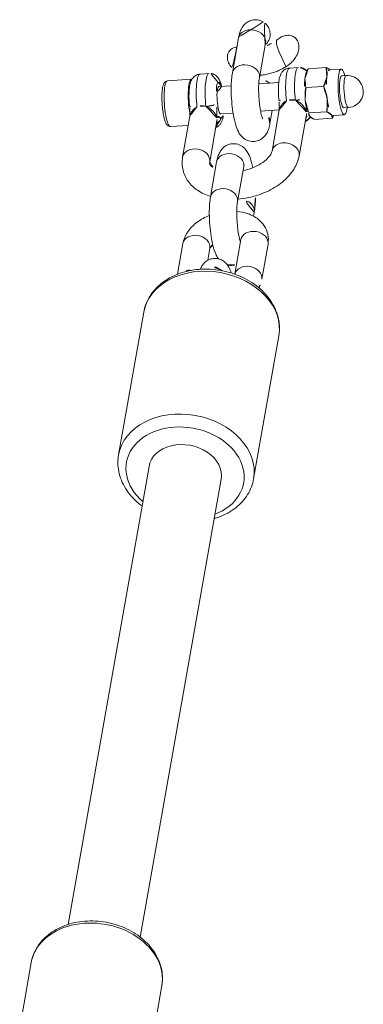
# Model space of a CAD drawing. Extents: x 5477758 to 5478338, y 5918274 to 5918502.
# Tile 115 of 121: x 5477952.0643 to 5477952.1393, y 5918464.1166 to 5918464.3316. Entities that reach past the tile are written whole.
import ezdxf

# ---------------------------------------------------------------- set-up
doc = ezdxf.new("R2010")
doc.units = 0
doc.layers.get('0').update_dxf_attribs({"color": 8, "linetype": 'CONTINUOUS', "lineweight": 13})
doc.layers.add('0_PROJEKTOWANE ZABAWKI', color=8, linetype='CONTINUOUS', lineweight=0)

# ---------------------------------------------------------------- blocks, each defined once
blk = doc.blocks.new('zw$CEC1')
for p, q in [((956.4438315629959, -597.8550757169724), (956.4844510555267, -597.6035860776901)), ((956.6325320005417, -597.6275033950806), (956.6481548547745, -597.5307766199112)), ((957.3235763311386, -597.7391179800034), (957.3391991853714, -597.642391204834)), ((956.3125557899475, -598.3061456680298), (956.3751542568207, -597.9185774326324)), ((957.4310376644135, -598.0145250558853), (957.4716571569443, -597.7630354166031)), ((956.7025761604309, -598.4518306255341), (956.7651746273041, -598.0642623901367)), ((957.25787961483, -598.5112501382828), (957.3204779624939, -598.1236817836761)), ((957.4231626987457, -598.4249844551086), (957.4857610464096, -598.037416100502)), ((957.4339492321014, -597.9964979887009), (957.4458575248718, -598.0054913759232)), ((956.3935112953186, -598.3690741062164), (956.3524594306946, -598.3380703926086)), ((956.237312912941, -598.5065454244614), (956.2060670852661, -598.6999989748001)), ((958.1226364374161, -598.930469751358), (957.284635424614, -598.5733815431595)), ((957.3169827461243, -598.5182293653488), (957.3194754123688, -598.5173850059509)), ((956.391371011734, -599.434193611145), (956.461277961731, -599.00137591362)), ((955.5485700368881, -599.0857120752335), (956.2631814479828, -599.3902215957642)), ((956.9836946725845, -599.5298632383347), (957.0485945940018, -599.1280460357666)), ((957.8874288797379, -599.4824455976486), (957.0494278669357, -599.1253575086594)), ((957.2875953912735, -599.3902215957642), (957.0243657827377, -599.2780544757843)), ((955.3133625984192, -599.6376880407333), (956.0279740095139, -599.942197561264)), ((956.2522625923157, -600.2954621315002), (956.2951740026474, -600.0297830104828)), ((960.5690960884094, -600.3347967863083), (959.854484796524, -600.0302872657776)), ((956.8445862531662, -600.3911317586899), (956.8874976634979, -600.1254526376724)), ((958.0794854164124, -600.1641833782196), (958.794096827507, -600.4686928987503)), ((959.1854170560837, -600.1989196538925), (959.1038993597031, -600.1641833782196)), ((961.8610018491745, -600.2528938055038), (964.778998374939, -601.4963077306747)), ((955.9248549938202, -600.4410809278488), (955.8936091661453, -600.6345344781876)), ((956.9721773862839, -600.5079170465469), (957.810178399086, -600.8650052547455)), ((957.8442778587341, -600.7161593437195), (958.5588892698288, -601.0206688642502)), ((960.3268903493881, -600.8837906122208), (959.6192772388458, -600.5822632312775)), ((955.8767203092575, -601.3662575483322), (955.9610840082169, -600.8439329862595)), ((956.7369699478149, -601.0598930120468), (957.5749709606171, -601.4169812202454)), ((956.863926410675, -601.5257068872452), (956.9261429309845, -601.1405031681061)), ((959.6513870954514, -601.2877353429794), (959.8962895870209, -601.3920930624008)), ((959.4161795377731, -601.8397113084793), (960.0452387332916, -602.1077654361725)), ((964.6236915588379, -602.1910313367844), (973.9807230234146, -606.1782406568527)), ((960.6849646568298, -603.012773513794), (963.602961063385, -604.2561874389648)), ((963.9964716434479, -603.6629670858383), (973.3535031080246, -607.6501764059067)), ((979.6471351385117, -607.8862543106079), (975.1212629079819, -605.9576939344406)), ((975.3217350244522, -609.1954301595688), (973.984426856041, -608.6255776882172))]:
    blk.add_line(p, q)
blk.add_arc((956.9936770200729, -597.5865839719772), 0.3500000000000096, 350.8250635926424, 170.8250635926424)
for centre, major_axis, ratio, start_param, end_param in [((956.9780541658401, -597.6833106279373), (-0.4936030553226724, 0.07972467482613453), 0.1999639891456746, 5.487786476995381, 10.22017679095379), ((956.9780541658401, -597.6833106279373), (-0.3455221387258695, 0.05580727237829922), 0.1999639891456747, 4.579404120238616e-12, 3.141592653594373), ((956.9936770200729, -597.5865839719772), (-0.3455221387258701, 0.05580727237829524), 0.1999639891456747, 1.471707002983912e-12, 3.141592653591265), ((956.9374345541, -597.9348002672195), (-0.4936030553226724, 0.07972467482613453), 0.1999639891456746, 0, 0.7854263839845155), ((956.9374345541, -597.9348002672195), (-0.4936030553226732, 0.07972467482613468), 0.1999639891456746, 0.7854263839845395, 1.832623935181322), ((956.9374345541, -597.9348002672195), (0.4936030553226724, -0.07972467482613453), 0.1999639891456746, 4.974216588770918, 6.021414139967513), ((956.9374345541, -597.9348002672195), (0.4936030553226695, -0.07972467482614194), 0.1999639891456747, 6.021414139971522, 6.283185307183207), ((956.8608824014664, -598.4087615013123), (-0.4936030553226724, 0.07972467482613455), 0.1999639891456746, 0.3612962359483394, 0.7854263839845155), ((956.8296365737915, -598.602215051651), (-0.5923236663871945, 0.09566960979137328), 0.1999639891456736, 4.878342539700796e-12, 1.759346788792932), ((956.8608824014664, -598.4087615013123), (-0.4936030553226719, 0.0797246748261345), 0.1999639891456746, 0.7854263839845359, 1.832623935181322), ((956.8911238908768, -598.6917325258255), (0.0243384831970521, 0.1985135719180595), 0.1836496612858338, 4.507535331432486, 5.782894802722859), ((956.8608824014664, -598.4087615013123), (0.4936030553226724, -0.07972467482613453), 0.1999639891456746, 4.974216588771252, 5.921889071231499), ((957.1883013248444, -598.6917325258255), (0.05548864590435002, -0.1921484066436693), 0.9022751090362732, 1.80305913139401, 2.294625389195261), ((956.7983907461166, -598.7956686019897), (-0.5923236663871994, 0.09566960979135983), 0.1999639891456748, 0, 1.759346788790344), ((956.8598780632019, -598.8851860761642), (-0.0243384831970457, -0.1985135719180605), 0.1836496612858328, 0, 1.365942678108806), ((958.005032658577, -599.206457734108), (-0.1176037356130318, -0.2759879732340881), 0.7622173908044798, 3.141592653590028, 6.283185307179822), ((955.430966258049, -599.3617000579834), (-0.1176037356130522, -0.275987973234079), 0.7622173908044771, 3.141592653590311, 6.283185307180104), ((956.7003169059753, -599.4660722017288), (-0.3620856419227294, 0.1542915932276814), 0.7622173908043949, 5.822078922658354, 6.620136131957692), ((956.145577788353, -599.6662095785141), (-0.1176037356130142, -0.2759879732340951), 0.762217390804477, 3.141592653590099, 6.283185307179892), ((957.1699917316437, -599.6662095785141), (0.1176037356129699, 0.2759879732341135), 0.7622173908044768, 0, 1.392446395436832), ((959.7368810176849, -600.3062752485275), (0.1176037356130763, 0.2759879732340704), 0.7622173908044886, 7.913423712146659e-13, 3.141592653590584), ((961.2729831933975, -601.6328336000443), (-0.5880186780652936, -1.379939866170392), 0.762217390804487, 3.141592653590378, 6.283185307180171), ((956.5484243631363, -600.3432970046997), (-0.394882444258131, 0.06377973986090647), 0.1999639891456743, 5.560451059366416, 8.042532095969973), ((956.5484243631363, -600.3432970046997), (0.296161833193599, -0.04783480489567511), 0.1999639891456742, 3.141592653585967, 6.283185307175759), ((957.9618816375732, -600.4401713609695), (0.1176037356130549, 0.2759879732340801), 0.7622173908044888, 5.152009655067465e-13, 3.141592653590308), ((958.986295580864, -600.4401713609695), (0.1176037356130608, 0.2759879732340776), 0.7622173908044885, 4.489270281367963e-13, 1.916235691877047), ((960.4514923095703, -600.6107847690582), (0.1176037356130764, 0.2759879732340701), 0.7622173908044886, 7.915851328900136e-13, 3.10844204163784), ((956.5171786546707, -600.5367505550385), (-0.5923236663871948, 0.09566960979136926), 0.1999639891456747, 4.571356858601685e-12, 1.759346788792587), ((956.5786658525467, -600.6262679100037), (0.02433848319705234, 0.1985135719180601), 0.1836496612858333, 4.507535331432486, 6.078331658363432), ((956.5484243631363, -600.3432970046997), (0.3948824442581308, -0.06377973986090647), 0.1999639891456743, 5.882704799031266, 7.005919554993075), ((956.8758434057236, -600.6262679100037), (0.05548864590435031, -0.1921484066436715), 0.9022751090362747, 1.803059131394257, 2.659334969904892), ((958.6764930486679, -600.7446808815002), (-0.1176037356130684, -0.2759879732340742), 0.7622173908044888, 3.141592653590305, 6.283185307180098), ((956.4859328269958, -600.7302041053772), (-0.5923236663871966, 0.09566960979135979), 0.1999639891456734, 0, 1.759346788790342), ((956.454686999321, -600.9236576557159), (-0.4936030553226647, 0.07972467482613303), 0.1999639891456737, 6.191412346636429, 8.361326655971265), ((956.5474200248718, -600.8197214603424), (-0.02433848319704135, -0.1985135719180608), 0.183649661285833, 0, 1.365942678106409), ((957.6925747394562, -601.1409932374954), (0.1176037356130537, 0.2759879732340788), 0.7622173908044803, 5.309197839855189e-13, 3.141592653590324), ((960.2834683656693, -601.3790756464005), (-0.1176037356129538, -0.2759879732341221), 0.7622173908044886, 4.054005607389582, 5.623444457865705), ((956.3703234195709, -601.4459822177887), (0.4936030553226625, -0.07972467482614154), 0.1999639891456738, 3.141592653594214, 6.283185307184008), ((959.5337833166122, -601.5637233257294), (0.1176037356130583, 0.2759879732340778), 0.7622173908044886, 6.444108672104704e-13, 3.141592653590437), ((964.1909798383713, -602.8762475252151), (0.5880186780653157, 1.379939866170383), 0.7622173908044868, 5.976792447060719e-13, 3.141592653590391), ((960.2483947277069, -601.8682329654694), (0.1176037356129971, 0.2759879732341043), 0.7622173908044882, 1.638699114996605, 2.596027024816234), ((964.3100816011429, -602.9269992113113), (-0.5096161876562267, -1.195947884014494), 0.7622173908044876, 2.233670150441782, 7.191107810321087), ((964.3100816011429, -602.9269992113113), (-0.3136099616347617, -0.7359679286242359), 0.7622173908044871, 3.141592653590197, 6.28318530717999), ((974.5528448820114, -607.2916358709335), (-0.5684180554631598, -1.333941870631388), 0.7622173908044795, 3.141592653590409, 6.283185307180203)]:
    blk.add_ellipse(centre, major_axis=major_axis, ratio=ratio, start_param=start_param, end_param=end_param)
for points, weights in [([(956.3751542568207, -597.9185774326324), (956.4145723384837, -597.8675896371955), (956.4455409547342, -597.8444914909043)], [1, 1.028930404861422, 1.013757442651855]), ([(956.5771412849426, -597.9482234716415), (956.486636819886, -597.9144171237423), (956.3751542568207, -597.9185774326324)], [1, 1.037954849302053, 1]), ([(956.7651746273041, -598.0642623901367), (956.667645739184, -597.9820297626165), (956.5771412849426, -597.9482234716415)], [1, 1.037954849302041, 1]), ([(957.0498031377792, -598.0507756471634), (956.920944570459, -598.036987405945), (956.7651746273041, -598.0642623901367)], [1, 1.037954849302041, 1]), ([(957.3204779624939, -598.1236817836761), (957.1786618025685, -598.064563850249), (957.0498031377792, -598.0507756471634)], [1, 1.037954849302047, 1]), ([(957.4100964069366, -598.0373524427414), (957.3717423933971, -598.0573705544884), (957.3204779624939, -598.1236817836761)], [1, 1.037954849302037, 1]), ([(957.4857610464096, -598.037416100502), (957.4484505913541, -598.0173344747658), (957.4100964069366, -598.0373524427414)], [1, 1.037954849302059, 1]), ([(957.4458575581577, -598.0054914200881), (957.4654253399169, -598.020269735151), (957.4857610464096, -598.037416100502)], [1.012255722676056, 1.007683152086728, 1]), ([(956.3125557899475, -598.3061456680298), (956.4100844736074, -598.3883782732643), (956.500589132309, -598.4221847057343)], [1, 1.037954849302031, 1]), ([(956.500589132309, -598.4221847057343), (956.591093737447, -598.4559909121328), (956.7025761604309, -598.4518306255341)], [1, 1.037954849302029, 1]), ([(956.7025761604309, -598.4518306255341), (956.8443923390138, -598.5109485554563), (956.9732509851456, -598.5247368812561)], [1, 1.037954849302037, 1]), ([(956.9732509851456, -598.5247368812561), (957.1021096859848, -598.5385252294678), (957.25787961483, -598.5112501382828)], [1, 1.037954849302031, 1]), ([(957.25787961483, -598.5112501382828), (957.2951901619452, -598.5313317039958), (957.333544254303, -598.5113136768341)], [1, 1.03795484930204, 1]), ([(957.333544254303, -598.5113136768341), (957.3718983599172, -598.4912956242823), (957.4231626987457, -598.4249844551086)], [1, 1.037954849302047, 1])]:
    blk.add_rational_spline(points, weights, degree=2)
for points, knots in [([(956.3588773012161, -598.3429172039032), (956.3533549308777, -598.3458021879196), (956.3476433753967, -598.3490278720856), (956.3307313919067, -598.3595753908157), (956.318977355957, -598.3680166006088), (956.2885043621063, -598.3958317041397), (956.2687950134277, -598.4192450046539), (956.2465460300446, -598.4675691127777), (956.2405034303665, -598.4867916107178), (956.237312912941, -598.5065454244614)], [6.912976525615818, 6.912976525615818, 6.912976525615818, 6.912976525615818, 6.949413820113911, 6.949413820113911, 7.017167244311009, 7.017167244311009, 7.118974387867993, 7.118974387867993, 7.174548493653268, 7.174548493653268, 7.174548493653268, 7.174548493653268]), ([(956.1589534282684, -598.7686499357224), (956.1486802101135, -598.7387673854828), (956.1369944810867, -598.7100032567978), (956.1105461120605, -598.6551963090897), (956.0940648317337, -598.625781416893), (956.0563995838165, -598.570211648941), (956.0351819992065, -598.5440796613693), (955.9824516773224, -598.4893245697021), (955.9397079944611, -598.4556882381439), (955.8680074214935, -598.4168312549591), (955.8272776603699, -598.4016362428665), (955.7532200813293, -598.3875756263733), (955.706235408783, -598.3875790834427), (955.6365826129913, -598.404442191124), (955.6013196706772, -598.4211323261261), (955.5522662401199, -598.4609258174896), (955.5297564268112, -598.4900186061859), (955.5022901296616, -598.5495533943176), (955.4947496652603, -598.5907632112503), (955.4947496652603, -598.6824268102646), (955.5124355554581, -598.7481927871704), (955.5493389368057, -598.8533098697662), (955.5724896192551, -598.9080992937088), (955.5918445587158, -598.9642215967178)], [2.270389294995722, 2.270389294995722, 2.270389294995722, 2.270389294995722, 2.360880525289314, 2.360880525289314, 2.452953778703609, 2.452953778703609, 2.545027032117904, 2.545027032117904, 2.681005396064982, 2.681005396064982, 2.789685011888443, 2.789685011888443, 2.907146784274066, 2.907146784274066, 3.004680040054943, 3.004680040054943, 3.096640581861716, 3.096640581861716, 3.201375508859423, 3.201375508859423, 3.371631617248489, 3.371631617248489, 3.535595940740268, 3.535595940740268, 3.535595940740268, 3.535595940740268]), ([(957.2181880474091, -598.5610163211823), (957.1879390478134, -598.5610163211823), (957.1524113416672, -598.5675506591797), (957.0808526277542, -598.593701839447), (957.0448845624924, -598.6133251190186), (956.9834744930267, -598.6590867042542), (956.9536777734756, -598.6884815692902), (956.9278317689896, -598.7267941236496), (956.9247752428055, -598.7316074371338), (956.9218674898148, -598.7364912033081)], [0.461268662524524, 0.461268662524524, 0.461268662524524, 0.461268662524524, 0.5764284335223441, 0.5764284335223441, 0.6915882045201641, 0.6915882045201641, 0.8070627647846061, 0.8070627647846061, 0.823337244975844, 0.823337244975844, 0.823337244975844, 0.823337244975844]), ([(957.2181880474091, -598.5610163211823), (957.2009090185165, -598.557212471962), (957.1841008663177, -598.5531889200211), (957.1512786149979, -598.5450588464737), (957.1352027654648, -598.5409553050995), (957.1161277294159, -598.5361864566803), (957.1132746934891, -598.5354762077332), (957.1104118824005, -598.5347671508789)], [-0.0007309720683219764, -0.0007309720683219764, -0.0007309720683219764, -0.0007309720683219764, 0.05434538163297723, 0.05434538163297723, 0.1086957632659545, 0.1086957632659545, 0.1182161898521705, 0.1182161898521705, 0.1182161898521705, 0.1182161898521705]), ([(957.2027643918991, -598.5347672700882), (957.2032549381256, -598.5355159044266), (957.2037630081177, -598.5362659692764), (957.2070860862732, -598.5410459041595), (957.2102526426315, -598.5451318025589), (957.2142207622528, -598.5511864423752), (957.2154130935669, -598.5532078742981), (957.2172546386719, -598.5571753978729), (957.2179021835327, -598.5591213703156), (957.2181880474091, -598.5610163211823)], [1.258691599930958, 1.258691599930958, 1.258691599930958, 1.258691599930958, 1.268743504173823, 1.268743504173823, 1.322697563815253, 1.322697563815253, 1.350134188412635, 1.350134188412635, 1.377570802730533, 1.377570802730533, 1.377570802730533, 1.377570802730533]), ([(957.422455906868, -598.6321095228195), (957.4222033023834, -598.630373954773), (957.421931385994, -598.6286523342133), (957.4175174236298, -598.6026964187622), (957.4097664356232, -598.5817826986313), (957.3900979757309, -598.5424805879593), (957.377760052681, -598.5261425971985), (957.3616092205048, -598.5078822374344), (957.3571841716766, -598.5032770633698), (957.3528360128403, -598.4990254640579)], [4.095751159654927, 4.095751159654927, 4.095751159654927, 4.095751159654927, 4.101026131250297, 4.101026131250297, 4.17598022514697, 4.17598022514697, 4.272295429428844, 4.272295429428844, 4.309354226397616, 4.309354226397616, 4.309354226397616, 4.309354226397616]), ([(956.159064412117, -598.7686117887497), (956.1771916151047, -598.8211761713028), (956.1915677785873, -598.8754194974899), (956.213095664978, -598.985964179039), (956.2202423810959, -599.0422661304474), (956.2273907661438, -599.1555696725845), (956.2273907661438, -599.2125693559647), (956.2217043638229, -599.302698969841), (956.2183436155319, -599.3360551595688), (956.2137273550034, -599.3691482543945)], [2.374433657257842, 2.374433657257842, 2.374433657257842, 2.374433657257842, 2.578671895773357, 2.578671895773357, 2.782910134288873, 2.782910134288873, 2.987148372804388, 2.987148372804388, 3.107841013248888, 3.107841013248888, 3.107841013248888, 3.107841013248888]), ([(956.8355395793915, -599.083699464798), (956.7849459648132, -599.0774966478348), (956.7334059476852, -599.0693043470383), (956.633046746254, -599.0496833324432), (956.5842918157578, -599.0382786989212), (956.4933785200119, -599.0128365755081), (956.451388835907, -598.9989531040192), (956.3741092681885, -598.9670491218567), (956.3395045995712, -598.9510675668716), (956.2861227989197, -598.9097357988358), (956.2704486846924, -598.8960427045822), (956.2459541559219, -598.8654696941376), (956.2377504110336, -598.8537254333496), (956.2183132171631, -598.8176321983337), (956.2075740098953, -598.7891347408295), (956.2025946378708, -598.7375992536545), (956.2030594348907, -598.7186204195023), (956.2060670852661, -598.6999989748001)], [3.632475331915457, 3.632475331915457, 3.632475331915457, 3.632475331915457, 3.984344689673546, 3.984344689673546, 4.336214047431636, 4.336214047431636, 4.688083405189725, 4.688083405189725, 5.039952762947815, 5.039952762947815, 5.174204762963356, 5.174204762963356, 5.239687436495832, 5.239687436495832, 5.339433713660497, 5.339433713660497, 5.391822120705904, 5.391822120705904, 5.391822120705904, 5.391822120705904]), ([(956.9218674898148, -598.7364912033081), (956.9041429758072, -598.7662595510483), (956.8922122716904, -598.7988139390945), (956.8818802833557, -598.8627825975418), (956.8830149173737, -598.897070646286), (956.8906216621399, -598.9299447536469)], [0.823337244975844, 0.823337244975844, 0.823337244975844, 0.823337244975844, 0.9225373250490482, 0.9225373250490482, 1.021737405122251, 1.021737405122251, 1.021737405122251, 1.021737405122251]), ([(955.5911811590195, -599.1041458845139), (955.5845230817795, -599.0899002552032), (955.5768805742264, -599.0763558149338), (955.5475014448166, -599.0338592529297), (955.515092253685, -599.0032056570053), (955.451149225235, -598.9632122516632), (955.4081338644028, -598.9472123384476), (955.3327006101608, -598.9350286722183), (955.2869302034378, -598.936631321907), (955.2124298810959, -598.9539017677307), (955.17047727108, -598.972702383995), (955.1235964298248, -599.0058234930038), (955.1078888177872, -599.019614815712), (955.0935142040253, -599.034676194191)], [1.080118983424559, 1.080118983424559, 1.080118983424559, 1.080118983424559, 1.123585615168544, 1.123585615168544, 1.235108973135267, 1.235108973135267, 1.349845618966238, 1.349845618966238, 1.464341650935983, 1.464341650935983, 1.579273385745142, 1.579273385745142, 1.636543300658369, 1.636543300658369, 1.636543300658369, 1.636543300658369]), ([(955.5918457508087, -598.96422123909), (955.6003466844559, -598.9888715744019), (955.6077264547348, -599.0162731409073), (955.6179140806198, -599.0685859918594), (955.6213537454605, -599.0928698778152), (955.6235607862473, -599.1176670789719)], [2.374433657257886, 2.374433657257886, 2.374433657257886, 2.374433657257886, 2.578671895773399, 2.578671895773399, 2.741463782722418, 2.741463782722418, 2.741463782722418, 2.741463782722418]), ([(956.8906216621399, -598.9299447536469), (956.8918696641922, -598.9353379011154), (956.8932834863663, -598.9406945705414), (956.9060046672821, -598.9836428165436), (956.9254081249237, -599.0185955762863), (956.9704085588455, -599.0744314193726), (956.9991918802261, -599.0992918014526), (957.0365034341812, -599.1194828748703), (957.0429430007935, -599.1225751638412), (957.0494291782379, -599.1253200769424)], [1.021737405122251, 1.021737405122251, 1.021737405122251, 1.021737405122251, 1.03801188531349, 1.03801188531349, 1.153486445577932, 1.153486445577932, 1.268646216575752, 1.268646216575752, 1.292265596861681, 1.292265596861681, 1.292265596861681, 1.292265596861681]), ([(958.7447265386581, -600.4476553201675), (958.7560129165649, -600.3703060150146), (958.7624644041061, -600.291666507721), (958.766902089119, -600.073460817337), (958.7545700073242, -599.9335255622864), (958.6995774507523, -599.664043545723), (958.656852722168, -599.5345499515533), (958.5404508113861, -599.2982814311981), (958.4668167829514, -599.1911543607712), (958.3026319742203, -599.0307332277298), (958.2177304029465, -598.9709911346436), (958.1226364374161, -598.930469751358)], [3.165446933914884, 3.165446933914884, 3.165446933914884, 3.165446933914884, 3.36513523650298, 3.36513523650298, 3.718220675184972, 3.718220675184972, 4.07303391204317, 4.07303391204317, 4.427395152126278, 4.427395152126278, 4.712388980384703, 4.712388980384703, 4.712388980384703, 4.712388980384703]), ([(955.0932587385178, -599.0344321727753), (955.0672191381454, -599.061715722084), (955.0406112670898, -599.0989655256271), (955.0094305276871, -599.1802281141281), (955.0016975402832, -599.2197830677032), (955.0006808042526, -599.2952102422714), (955.0068271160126, -599.3306374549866), (955.0274972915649, -599.3967278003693), (955.0428870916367, -599.4255234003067), (955.0795625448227, -599.4808406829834), (955.1010247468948, -599.5032440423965), (955.150067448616, -599.5480072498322), (955.1769286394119, -599.5662804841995), (955.2302714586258, -599.5985518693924), (955.256827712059, -599.6121603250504), (955.2939091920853, -599.6292428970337), (955.3035702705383, -599.6335153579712), (955.3133625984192, -599.6376880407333)], [0.7548441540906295, 0.7548441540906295, 0.7548441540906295, 0.7548441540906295, 0.8495511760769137, 0.8495511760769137, 0.9208923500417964, 0.9208923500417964, 0.990915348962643, 0.990915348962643, 1.073954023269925, 1.073954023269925, 1.187789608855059, 1.187789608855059, 1.350980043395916, 1.350980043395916, 1.514170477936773, 1.514170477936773, 1.570796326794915, 1.570796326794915, 1.570796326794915, 1.570796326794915]), ([(955.5134726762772, -599.068617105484), (955.5134785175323, -599.068620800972), (955.5134872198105, -599.0686264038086), (955.5139437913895, -599.0689170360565), (955.5175113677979, -599.0710871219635), (955.5295363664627, -599.0772167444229), (955.5380718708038, -599.0812386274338), (955.5485700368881, -599.0857120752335)], [1.317786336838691, 1.317786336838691, 1.317786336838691, 1.317786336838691, 1.325928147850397, 1.325928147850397, 1.447469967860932, 1.447469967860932, 1.570796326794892, 1.570796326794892, 1.570796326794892, 1.570796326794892]), ([(957.0656366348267, -599.1322642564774), (957.0527012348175, -599.1290988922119), (957.0403325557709, -599.1259771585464), (957.0113892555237, -599.1186802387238), (956.9951145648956, -599.1145839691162), (956.9628399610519, -599.1068342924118), (956.9468996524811, -599.1031930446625), (956.9149695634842, -599.0964803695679), (956.8989721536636, -599.093405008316), (956.8668342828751, -599.087936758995), (956.8507941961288, -599.085569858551), (956.8355395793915, -599.083699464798)], [-1.331430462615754, -1.331430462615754, -1.331430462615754, -1.331430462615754, -1.291513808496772, -1.291513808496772, -1.234315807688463, -1.234315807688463, -1.177117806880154, -1.177117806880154, -1.119919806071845, -1.119919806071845, -1.062721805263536, -1.062721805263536, -1.062721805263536, -1.062721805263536]), ([(956.0279740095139, -599.942197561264), (956.1141358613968, -599.9789127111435), (956.2123056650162, -600.0093770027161), (956.3990854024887, -600.0556533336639), (956.4822367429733, -600.0727628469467), (956.6475654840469, -600.1005771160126), (956.7295892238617, -600.1114593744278), (956.889655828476, -600.1267024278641), (956.9674190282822, -600.1309537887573), (957.1211628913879, -600.1313608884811), (957.1943082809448, -600.1274350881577), (957.321079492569, -600.1029676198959), (957.3748792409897, -600.0927891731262), (957.4648255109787, -600.0322555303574), (957.4821466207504, -600.0188221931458), (957.5267586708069, -599.9750195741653), (957.5549948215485, -599.9384019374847), (957.5890154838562, -599.8568630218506), (957.5980311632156, -599.8171796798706), (957.601017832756, -599.7411566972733), (957.595765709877, -599.7052911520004), (957.5765330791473, -599.6383905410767), (957.5617088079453, -599.6090513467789), (957.5261528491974, -599.5529683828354), (957.5051443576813, -599.5301666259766), (957.4517230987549, -599.4796398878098), (957.4208554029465, -599.459241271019), (957.3565866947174, -599.4214681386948), (957.3230272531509, -599.4053198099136), (957.2875953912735, -599.3902215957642)], [1.570796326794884, 1.570796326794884, 1.570796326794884, 1.570796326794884, 2.069046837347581, 2.069046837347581, 2.429455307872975, 2.429455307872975, 2.777718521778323, 2.777718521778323, 3.133318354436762, 3.133318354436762, 3.532836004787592, 3.532836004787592, 3.822545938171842, 3.822545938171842, 3.886849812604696, 3.886849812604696, 3.985086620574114, 3.985086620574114, 4.057238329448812, 4.057238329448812, 4.126833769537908, 4.126833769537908, 4.208353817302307, 4.208353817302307, 4.318813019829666, 4.318813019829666, 4.507496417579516, 4.507496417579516, 4.712388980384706, 4.712388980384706, 4.712388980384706, 4.712388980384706]), ([(956.2631814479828, -599.3902215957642), (956.2804416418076, -599.3975765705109), (956.3029924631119, -599.4061450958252), (956.3615485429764, -599.4257606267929), (956.3994718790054, -599.4369728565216), (956.487290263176, -599.4597761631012), (956.5380873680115, -599.4712812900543), (956.6456845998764, -599.4923123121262), (956.70266020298, -599.5017292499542), (956.8146010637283, -599.5168967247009), (956.8695695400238, -599.5226347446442), (956.9690067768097, -599.5297824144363), (957.0138479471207, -599.5313372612), (957.0851415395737, -599.5309541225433), (957.1132053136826, -599.5293220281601), (957.1469316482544, -599.5256398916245), (957.156446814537, -599.5236657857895), (957.1578531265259, -599.5233203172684), (957.1578835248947, -599.523312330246), (957.1579037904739, -599.5233070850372)], [1.570796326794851, 1.570796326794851, 1.570796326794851, 1.570796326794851, 1.773558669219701, 1.773558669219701, 2.021917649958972, 2.021917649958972, 2.299058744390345, 2.299058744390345, 2.588816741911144, 2.588816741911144, 2.879272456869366, 2.879272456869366, 3.158072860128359, 3.158072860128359, 3.405195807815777, 3.405195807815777, 3.592352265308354, 3.592352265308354, 3.606532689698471, 3.606532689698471, 3.606532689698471, 3.606532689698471]), ([(958.164198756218, -600.2002812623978), (958.1656584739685, -600.1275371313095), (958.1610400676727, -600.054347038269), (958.1400355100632, -599.9120351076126), (958.1232283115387, -599.8431687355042), (958.0811475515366, -599.7216695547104), (958.0560957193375, -599.6687119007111), (958.0039246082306, -599.5834378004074), (957.9769467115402, -599.5506558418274), (957.9270946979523, -599.503534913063), (957.9047503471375, -599.4898618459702), (957.8875782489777, -599.4825093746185), (957.8875035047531, -599.4824774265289), (957.8874288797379, -599.4824455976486)], [3.365576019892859, 3.365576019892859, 3.365576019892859, 3.365576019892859, 3.633449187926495, 3.633449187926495, 3.910591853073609, 3.910591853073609, 4.180412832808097, 4.180412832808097, 4.441921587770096, 4.441921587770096, 4.71121078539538, 4.71121078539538, 4.712388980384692, 4.712388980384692, 4.712388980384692, 4.712388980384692]), ([(955.4959667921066, -599.7154564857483), (955.4951759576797, -599.7246233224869), (955.4947496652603, -599.7336523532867), (955.4947496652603, -599.7773758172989), (955.5022901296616, -599.8185856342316), (955.5297564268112, -599.8781204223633), (955.5522662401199, -599.907212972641), (955.6013196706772, -599.9470067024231), (955.6365826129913, -599.9636968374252), (955.706235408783, -599.9805599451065), (955.7532200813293, -599.9805634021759), (955.8272776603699, -599.9665026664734), (955.8680074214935, -599.9513077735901), (955.9143985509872, -599.9261666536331), (955.9293248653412, -599.9166833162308), (955.9439467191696, -599.9062298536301)], [0.5209138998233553, 0.5209138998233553, 0.5209138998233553, 0.5209138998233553, 0.5473491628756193, 0.5473491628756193, 0.6520840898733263, 0.6520840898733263, 0.7440446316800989, 0.7440446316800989, 0.8415778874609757, 0.8415778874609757, 0.9590396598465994, 0.9590396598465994, 1.06771927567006, 1.06771927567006, 1.117336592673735, 1.117336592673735, 1.117336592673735, 1.117336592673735]), ([(958.1494779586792, -599.9761997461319), (958.1300032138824, -599.975611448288), (958.1108560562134, -599.9752851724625), (958.0107103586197, -599.9750199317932), (957.9375649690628, -599.978945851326), (957.810793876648, -600.0034133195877), (957.756994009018, -600.0135917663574), (957.6670478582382, -600.074125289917), (957.6497267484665, -600.0875586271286), (957.60511469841, -600.131361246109), (957.5768785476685, -600.1679788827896), (957.5428577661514, -600.2495180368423), (957.533842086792, -600.2892013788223), (957.5308555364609, -600.3652242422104), (957.5361076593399, -600.4010897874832), (957.5553402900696, -600.467990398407), (957.5701645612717, -600.4973295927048), (957.6057205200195, -600.5534125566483), (957.6267288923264, -600.5762141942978), (957.680150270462, -600.6267410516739), (957.7110179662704, -600.6471395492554), (957.7752866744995, -600.6849126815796), (957.808846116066, -600.70106112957), (957.8442778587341, -600.7161593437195)], [3.040967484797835, 3.040967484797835, 3.040967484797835, 3.040967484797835, 3.133318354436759, 3.133318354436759, 3.532836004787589, 3.532836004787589, 3.822545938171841, 3.822545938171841, 3.886849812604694, 3.886849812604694, 3.985086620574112, 3.985086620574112, 4.05723832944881, 4.05723832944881, 4.126833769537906, 4.126833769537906, 4.208353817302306, 4.208353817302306, 4.318813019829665, 4.318813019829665, 4.507496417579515, 4.507496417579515, 4.712388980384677, 4.712388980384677, 4.712388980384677, 4.712388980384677]), ([(959.1038993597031, -600.1641833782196), (959.0177375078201, -600.1274681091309), (958.9195677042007, -600.0970038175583), (958.7946504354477, -600.0660544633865), (958.7779074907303, -600.062061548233), (958.7609884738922, -600.0581774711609)], [1.570796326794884, 1.570796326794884, 1.570796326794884, 1.570796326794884, 2.069046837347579, 2.069046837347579, 2.14506266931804, 2.14506266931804, 2.14506266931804, 2.14506266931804]), ([(959.854484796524, -600.0302872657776), (959.7881263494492, -600.0020107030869), (959.7144140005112, -599.9856708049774), (959.5728259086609, -599.9844311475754), (959.5056128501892, -599.9966686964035), (959.3772761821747, -600.0437407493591), (959.3171153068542, -600.0798383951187), (959.2013592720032, -600.1747575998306), (959.1489915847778, -600.2366216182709), (959.0603226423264, -600.3748091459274), (959.024869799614, -600.4519553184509), (958.9980864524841, -600.5328512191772)], [1.570796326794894, 1.570796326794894, 1.570796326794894, 1.570796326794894, 1.821969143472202, 1.821969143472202, 2.049450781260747, 2.049450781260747, 2.294870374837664, 2.294870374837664, 2.592086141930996, 2.592086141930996, 2.904752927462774, 2.904752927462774, 2.904752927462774, 2.904752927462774]), ([(956.2619677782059, -600.2353736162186), (956.2127048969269, -600.2361161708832), (956.1685507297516, -600.2391335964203), (956.0942734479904, -600.2566901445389), (956.0658143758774, -600.2644609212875), (956.0182733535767, -600.2941108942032), (956.006519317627, -600.3025522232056), (955.9760463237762, -600.3303672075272), (955.9563368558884, -600.3537805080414), (955.9340879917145, -600.4021046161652), (955.9280455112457, -600.4213272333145), (955.9248549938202, -600.4410809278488)], [6.328364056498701, 6.328364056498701, 6.328364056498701, 6.328364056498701, 6.724279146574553, 6.724279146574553, 6.949413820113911, 6.949413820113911, 7.017167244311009, 7.017167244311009, 7.118974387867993, 7.118974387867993, 7.174548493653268, 7.174548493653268, 7.174548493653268, 7.174548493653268]), ([(958.0443881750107, -600.1470882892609), (958.0443881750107, -600.1470884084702), (958.04438829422, -600.1470884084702), (958.0444376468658, -600.1471203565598), (958.0475602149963, -600.1490681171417), (958.0591450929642, -600.1550650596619), (958.0681785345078, -600.1593652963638), (958.0794854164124, -600.1641833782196)], [4.459378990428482, 4.459378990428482, 4.459378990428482, 4.459378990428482, 4.460320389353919, 4.460320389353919, 4.579562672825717, 4.579562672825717, 4.712388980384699, 4.712388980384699, 4.712388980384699, 4.712388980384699]), ([(960.6849646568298, -603.012773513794), (960.5720541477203, -602.9646601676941), (960.468682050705, -602.8945192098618), (960.289694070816, -602.7172137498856), (960.2149420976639, -602.6092518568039), (960.0990793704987, -602.3635408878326), (960.0599217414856, -602.2244960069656), (960.0221135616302, -601.9293729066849), (960.0248936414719, -601.7728343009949), (960.0725359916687, -601.4597742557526), (960.1178593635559, -601.3032858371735), (960.2464809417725, -601.0065939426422), (960.3298270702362, -600.8664463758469), (960.5268951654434, -600.616739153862), (960.6405503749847, -600.5071300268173), (960.8873919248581, -600.3312004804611), (961.0203911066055, -600.2643843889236), (961.2902538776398, -600.1835522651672), (961.4268717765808, -600.1678133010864), (961.6640694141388, -600.1874415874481), (961.7658368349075, -600.2123421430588), (961.8610018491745, -600.2528938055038)], [5.026435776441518, 5.026435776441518, 5.026435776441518, 5.026435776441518, 5.320228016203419, 5.320228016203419, 5.622586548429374, 5.622586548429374, 5.941610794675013, 5.941610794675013, 6.271729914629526, 6.271729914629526, 6.605426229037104, 6.605426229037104, 6.939656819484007, 6.939656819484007, 7.273278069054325, 7.273278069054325, 7.602963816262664, 7.602963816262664, 7.920409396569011, 7.920409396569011, 8.168028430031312, 8.168028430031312, 8.168028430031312, 8.168028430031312]), ([(956.9057301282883, -600.4955517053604), (956.8754810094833, -600.4955517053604), (956.8399534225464, -600.5020861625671), (956.7683947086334, -600.5282374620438), (956.7324266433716, -600.5478605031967), (956.6710164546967, -600.5936222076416), (956.6412198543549, -600.6230170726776), (956.6153737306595, -600.6613297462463), (956.6123173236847, -600.6661429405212), (956.609409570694, -600.6710265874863)], [1.383805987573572, 1.383805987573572, 1.383805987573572, 1.383805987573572, 1.498965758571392, 1.498965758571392, 1.614125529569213, 1.614125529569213, 1.729600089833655, 1.729600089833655, 1.745874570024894, 1.745874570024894, 1.745874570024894, 1.745874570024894]), ([(956.9057301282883, -600.4955517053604), (956.8884510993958, -600.4917479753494), (956.8716428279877, -600.4877243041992), (956.8388206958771, -600.4795942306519), (956.822744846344, -600.4754909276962), (956.7701474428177, -600.4623409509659), (956.7321888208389, -600.4533503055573), (956.6654722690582, -600.4406862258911), (956.6371631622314, -600.4361555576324), (956.6099116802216, -600.4328143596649)], [-0.0007309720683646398, -0.0007309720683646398, -0.0007309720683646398, -0.0007309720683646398, 0.05434538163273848, 0.05434538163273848, 0.108695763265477, 0.108695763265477, 0.2304621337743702, 0.2304621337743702, 0.3142539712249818, 0.3142539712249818, 0.3142539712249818, 0.3142539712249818]), ([(957.1099979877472, -600.566645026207), (957.1097453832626, -600.5649094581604), (957.1094734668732, -600.56318795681), (957.1050593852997, -600.537232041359), (957.0973083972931, -600.516318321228), (957.0776400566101, -600.4770160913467), (957.0653020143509, -600.4606781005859), (957.0361043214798, -600.4276663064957), (957.0197529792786, -600.4145572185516), (956.969012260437, -600.378369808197), (956.9363385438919, -600.3631145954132), (956.8854253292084, -600.3423020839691), (956.8701223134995, -600.3365602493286), (956.8542915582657, -600.3310432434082)], [4.09575115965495, 4.09575115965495, 4.09575115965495, 4.09575115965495, 4.101026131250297, 4.101026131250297, 4.17598022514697, 4.17598022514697, 4.272295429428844, 4.272295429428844, 4.417098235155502, 4.417098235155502, 4.744422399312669, 4.744422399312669, 4.879140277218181, 4.879140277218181, 4.879140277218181, 4.879140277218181]), ([(956.9070891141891, -600.4328143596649), (956.8954974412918, -600.4361618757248), (956.8884490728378, -600.4407035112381), (956.8811888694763, -600.4534065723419), (956.8854855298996, -600.4624307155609), (956.8946281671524, -600.475581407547), (956.8977946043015, -600.4796674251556), (956.901762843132, -600.4857218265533), (956.9029550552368, -600.4877432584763), (956.9047967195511, -600.4917110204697), (956.9054441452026, -600.4936569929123), (956.9057301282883, -600.4955517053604)], [1.062655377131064, 1.062655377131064, 1.062655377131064, 1.062655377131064, 1.146605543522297, 1.146605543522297, 1.26874350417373, 1.26874350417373, 1.322697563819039, 1.322697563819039, 1.350134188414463, 1.350134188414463, 1.377570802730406, 1.377570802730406, 1.377570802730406, 1.377570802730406]), ([(958.794096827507, -600.4686928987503), (958.8113570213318, -600.4760477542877), (958.8339077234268, -600.484616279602), (958.8924639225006, -600.504231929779), (958.9303872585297, -600.5154441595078), (959.0182056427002, -600.538247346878), (959.0690027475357, -600.5497524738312), (959.1765998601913, -600.5707836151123), (959.233575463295, -600.5802005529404), (959.3455163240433, -600.5953680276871), (959.400484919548, -600.6011060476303), (959.4999221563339, -600.6082535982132), (959.5447633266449, -600.6098085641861), (959.6160569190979, -600.6094254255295), (959.6441206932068, -600.6077933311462), (959.666405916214, -600.6053602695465), (959.6692637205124, -600.6050145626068), (959.6718633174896, -600.6046711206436)], [4.712388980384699, 4.712388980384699, 4.712388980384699, 4.712388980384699, 4.915151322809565, 4.915151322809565, 5.163510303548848, 5.163510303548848, 5.440651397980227, 5.440651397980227, 5.730409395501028, 5.730409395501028, 6.020865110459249, 6.020865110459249, 6.299665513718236, 6.299665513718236, 6.54678846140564, 6.54678846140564, 6.586623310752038, 6.586623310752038, 6.586623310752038, 6.586623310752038]), ([(956.5230816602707, -601.0182350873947), (956.4724879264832, -601.0120321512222), (956.4209480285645, -601.0038398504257), (956.3205888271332, -600.9842188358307), (956.271833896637, -600.972814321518), (956.1809206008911, -600.9473720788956), (956.1389307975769, -600.9334886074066), (956.0616513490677, -600.9015846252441), (956.0270465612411, -600.8856029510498), (955.9736648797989, -600.8442713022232), (955.9579907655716, -600.8305782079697), (955.9334962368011, -600.8000053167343), (955.9252924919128, -600.7882609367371), (955.905855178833, -600.7521678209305), (955.8951160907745, -600.7236702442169), (955.8901365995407, -600.6721348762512), (955.89060151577, -600.6531559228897), (955.8936091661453, -600.6345344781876)], [3.632475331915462, 3.632475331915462, 3.632475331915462, 3.632475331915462, 3.98434468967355, 3.98434468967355, 4.336214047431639, 4.336214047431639, 4.688083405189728, 4.688083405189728, 5.039952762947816, 5.039952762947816, 5.174204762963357, 5.174204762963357, 5.239687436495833, 5.239687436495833, 5.339433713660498, 5.339433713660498, 5.391822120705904, 5.391822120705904, 5.391822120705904, 5.391822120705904]), ([(956.609409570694, -600.6710265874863), (956.5916849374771, -600.7007949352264), (956.5797542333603, -600.733349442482), (956.5745882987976, -600.7653338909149), (956.5694222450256, -600.7973182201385), (956.5705568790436, -600.8316061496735), (956.5781637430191, -600.864480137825)], [1.745874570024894, 1.745874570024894, 1.745874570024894, 1.745874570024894, 1.845074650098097, 1.845074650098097, 1.845074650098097, 1.944274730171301, 1.944274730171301, 1.944274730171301, 1.944274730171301]), ([(959.640182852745, -600.591171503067), (959.636263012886, -600.594871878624), (959.6315220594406, -600.5998858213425), (959.6257121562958, -600.6070573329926), (959.62511241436, -600.6078082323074), (959.6245070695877, -600.6085774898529)], [2.353840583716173, 2.353840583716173, 2.353840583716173, 2.353840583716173, 2.477184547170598, 2.477184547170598, 2.491219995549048, 2.491219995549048, 2.491219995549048, 2.491219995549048]), ([(956.5781637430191, -600.864480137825), (956.5794116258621, -600.8698734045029), (956.5808254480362, -600.8752300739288), (956.593546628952, -600.9181782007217), (956.6129502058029, -600.9531310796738), (956.6579506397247, -601.00896692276), (956.6867338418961, -601.0338274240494), (956.7240453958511, -601.0540182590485), (956.7304850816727, -601.0571106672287), (956.7369712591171, -601.0598555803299)], [1.944274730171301, 1.944274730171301, 1.944274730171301, 1.944274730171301, 1.960549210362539, 1.960549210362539, 2.076023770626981, 2.076023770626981, 2.191183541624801, 2.191183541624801, 2.214802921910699, 2.214802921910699, 2.214802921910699, 2.214802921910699]), ([(957.810178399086, -600.8650052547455), (957.8343327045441, -600.8752979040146), (957.8470786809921, -600.875750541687), (957.8807480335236, -600.8688896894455), (957.901490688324, -600.8609991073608), (957.9473128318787, -600.8260542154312), (957.9686313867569, -600.8056104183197), (957.9903485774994, -600.7784028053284)], [1.570796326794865, 1.570796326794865, 1.570796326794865, 1.570796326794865, 1.952163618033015, 1.952163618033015, 2.266322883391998, 2.266322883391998, 2.484357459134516, 2.484357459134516, 2.484357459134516, 2.484357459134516]), ([(960.0521019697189, -601.5949774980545), (960.0504540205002, -601.5938761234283), (960.0487998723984, -601.5927567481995), (960.022805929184, -601.5749360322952), (959.9967167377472, -601.5550260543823), (959.9557222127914, -601.508075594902), (959.9431000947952, -601.4916557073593), (959.9124028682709, -601.4405096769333), (959.8943147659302, -601.3995851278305), (959.8817971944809, -601.3133463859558), (959.882570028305, -601.2735558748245), (959.8981236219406, -601.2007567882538), (959.9115439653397, -601.1679663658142), (959.9456520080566, -601.1096239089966), (959.9666110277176, -601.0854001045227), (960.012757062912, -601.0420483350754), (960.0373433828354, -601.0261536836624), (960.0922776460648, -600.9960786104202), (960.1200233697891, -600.9864329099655), (960.1953310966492, -600.9646334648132), (960.2380772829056, -600.9592295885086), (960.2828446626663, -600.9557119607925)], [3.408923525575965, 3.408923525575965, 3.408923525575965, 3.408923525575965, 3.420154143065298, 3.420154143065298, 3.584665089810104, 3.584665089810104, 3.653934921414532, 3.653934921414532, 3.758313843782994, 3.758313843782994, 3.831102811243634, 3.831102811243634, 3.898177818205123, 3.898177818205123, 3.973891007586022, 3.973891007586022, 4.072676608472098, 4.072676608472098, 4.220912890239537, 4.220912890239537, 4.509215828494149, 4.509215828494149, 4.509215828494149, 4.509215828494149]), ([(960.0921230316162, -600.9981204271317), (960.0969170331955, -600.9891390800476), (960.1014207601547, -600.9796981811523), (960.1199308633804, -600.9353342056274), (960.1289465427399, -600.8956508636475), (960.1312501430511, -600.8370162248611), (960.1301606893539, -600.8174090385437), (960.1275769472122, -600.7988593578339)], [7.106125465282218, 7.106125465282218, 7.106125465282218, 7.106125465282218, 7.126679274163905, 7.126679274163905, 7.198830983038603, 7.198830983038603, 7.236005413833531, 7.236005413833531, 7.236005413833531, 7.236005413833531]), ([(956.7531785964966, -601.0667998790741), (956.7402431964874, -601.0636343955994), (956.7278745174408, -601.0605126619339), (956.6989312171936, -601.0532156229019), (956.6826565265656, -601.0491193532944), (956.6503819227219, -601.04136967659), (956.6344417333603, -601.0377286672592), (956.6025115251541, -601.0310158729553), (956.5865142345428, -601.0279405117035), (956.5543763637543, -601.0224723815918), (956.538336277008, -601.0201053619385), (956.5230816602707, -601.0182350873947)], [-1.331430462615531, -1.331430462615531, -1.331430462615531, -1.331430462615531, -1.291513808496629, -1.291513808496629, -1.234315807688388, -1.234315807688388, -1.177117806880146, -1.177117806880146, -1.119919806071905, -1.119919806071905, -1.062721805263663, -1.062721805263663, -1.062721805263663, -1.062721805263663]), ([(957.5749709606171, -601.4169812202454), (957.6634707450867, -601.4546927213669), (957.7608633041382, -601.4750307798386), (957.947380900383, -601.4724049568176), (958.0357549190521, -601.4531673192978), (958.2054153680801, -601.3825596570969), (958.285336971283, -601.3289926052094), (958.4322682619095, -601.1938955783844), (958.497482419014, -601.1100169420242), (958.5519094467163, -601.0176945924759)], [1.570796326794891, 1.570796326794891, 1.570796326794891, 1.570796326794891, 1.836027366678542, 1.836027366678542, 2.07818406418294, 2.07818406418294, 2.342460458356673, 2.342460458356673, 2.634434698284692, 2.634434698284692, 2.634434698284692, 2.634434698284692]), ([(958.5588892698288, -601.0206688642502), (958.6450511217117, -601.0573840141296), (958.7432210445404, -601.0878483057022), (958.9300006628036, -601.1341246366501), (959.0131520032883, -601.1512341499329), (959.1784808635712, -601.1790482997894), (959.2605046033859, -601.1899306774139), (959.4205712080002, -601.2051738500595), (959.4983342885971, -601.2094250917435), (959.6520782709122, -601.2098321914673), (959.725223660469, -601.2059062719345), (959.8365105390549, -601.1844273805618), (959.8746310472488, -601.1750150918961), (959.9197520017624, -601.1547267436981)], [4.712388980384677, 4.712388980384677, 4.712388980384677, 4.712388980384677, 5.210639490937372, 5.210639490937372, 5.571047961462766, 5.571047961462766, 5.919311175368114, 5.919311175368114, 6.274911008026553, 6.274911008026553, 6.674428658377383, 6.674428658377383, 6.879953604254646, 6.879953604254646, 6.879953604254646, 6.879953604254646]), ([(958.9504630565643, -601.1374439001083), (958.9522886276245, -601.1493571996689), (958.9542782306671, -601.1612328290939), (958.9747112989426, -601.2734621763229), (959.0047070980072, -601.3706887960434), (959.090061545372, -601.5503289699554), (959.1451995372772, -601.6332325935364), (959.2726473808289, -601.7592340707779), (959.3395076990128, -601.80703997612), (959.4161795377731, -601.8397113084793)], [3.642109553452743, 3.642109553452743, 3.642109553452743, 3.642109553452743, 3.685684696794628, 3.685684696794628, 4.055437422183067, 4.055437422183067, 4.422178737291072, 4.422178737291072, 4.712388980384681, 4.712388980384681, 4.712388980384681, 4.712388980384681]), ([(955.8767203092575, -601.3662575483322), (955.874747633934, -601.3784708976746), (955.875955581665, -601.3909406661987), (955.8828246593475, -601.4141955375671), (955.8889101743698, -601.4242227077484), (955.907846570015, -601.4485319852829), (955.922136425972, -601.459327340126), (955.9710282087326, -601.4903795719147), (956.013179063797, -601.5082104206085), (956.1041831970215, -601.5386736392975), (956.1489297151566, -601.5511821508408), (956.2427577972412, -601.5733208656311), (956.2915798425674, -601.5830230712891), (956.3895972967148, -601.59912276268), (956.438760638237, -601.6055409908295), (956.5333071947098, -601.6145555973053), (956.5786288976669, -601.6171298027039), (956.6622905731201, -601.6180205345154), (956.7002470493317, -601.6162614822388), (956.7701474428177, -601.6068744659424), (956.7999432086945, -601.6014535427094), (956.8365062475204, -601.5746966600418), (956.8438749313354, -601.5679388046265), (956.8566882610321, -601.5497924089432), (956.8619167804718, -601.5381492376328), (956.863926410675, -601.5257068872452)], [0.8913631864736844, 0.8913631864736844, 0.8913631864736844, 0.8913631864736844, 0.9870112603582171, 0.9870112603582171, 1.103265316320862, 1.103265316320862, 1.327054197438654, 1.327054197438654, 1.774222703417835, 1.774222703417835, 2.117867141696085, 2.117867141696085, 2.448831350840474, 2.448831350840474, 2.777197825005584, 2.777197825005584, 3.107697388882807, 3.107697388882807, 3.448655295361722, 3.448655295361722, 3.838074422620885, 3.838074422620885, 3.935515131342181, 3.935515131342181, 4.032955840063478, 4.032955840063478, 4.032955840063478, 4.032955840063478]), ([(959.5924909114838, -601.2095483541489), (959.5961495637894, -601.2169213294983), (959.59985435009, -601.2238034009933), (959.6142463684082, -601.2486244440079), (959.6248304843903, -601.2625689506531), (959.6417505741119, -601.2810337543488), (959.6480294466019, -601.2856060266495), (959.6511174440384, -601.2875536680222), (959.6515032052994, -601.2877671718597), (959.6516681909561, -601.2878551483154)], [4.076544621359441, 4.076544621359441, 4.076544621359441, 4.076544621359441, 4.153593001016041, 4.153593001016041, 4.377360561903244, 4.377360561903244, 4.598534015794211, 4.598534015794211, 4.651911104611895, 4.651911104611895, 4.651911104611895, 4.651911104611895]), ([(964.778998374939, -601.4963077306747), (964.8919088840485, -601.5444210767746), (964.9952808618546, -601.6145620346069), (965.1742689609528, -601.7918674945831), (965.2490209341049, -601.8998293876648), (965.3648836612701, -602.145540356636), (965.4040412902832, -602.2845851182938), (965.4271103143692, -602.4646571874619), (965.4304045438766, -602.5000419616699), (965.4325129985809, -602.5356854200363)], [1.884843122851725, 1.884843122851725, 1.884843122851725, 1.884843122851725, 2.178635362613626, 2.178635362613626, 2.480993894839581, 2.480993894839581, 2.80001814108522, 2.80001814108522, 2.877074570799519, 2.877074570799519, 2.877074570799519, 2.877074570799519]), ([(964.8052930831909, -604.0076212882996), (964.7709226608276, -604.0369299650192), (964.7355359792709, -604.064582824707), (964.5765711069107, -604.1778807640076), (964.4435719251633, -604.244696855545), (964.1737092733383, -604.3255289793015), (964.0370911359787, -604.3412679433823), (963.79989361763, -604.3216397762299), (963.6981261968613, -604.2967391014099), (963.602961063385, -604.2561874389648)], [4.034204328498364, 4.034204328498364, 4.034204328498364, 4.034204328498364, 4.131685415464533, 4.131685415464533, 4.461371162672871, 4.461371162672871, 4.778816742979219, 4.778816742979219, 5.026435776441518, 5.026435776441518, 5.026435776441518, 5.026435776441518]), ([(973.984426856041, -608.6255776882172), (973.8752315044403, -608.5790474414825), (973.7752414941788, -608.511266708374), (973.602036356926, -608.3400106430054), (973.529675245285, -608.2357523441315), (973.4173530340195, -607.9984390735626), (973.3793342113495, -607.8641041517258), (973.3424036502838, -607.5788844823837), (973.3449296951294, -607.4275391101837), (973.3907035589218, -607.1248151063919), (973.4344201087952, -606.9734678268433), (973.5586405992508, -606.6864960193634), (973.6391953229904, -606.5509262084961), (973.8297790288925, -606.3093529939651), (973.9397413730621, -606.2032973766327), (974.1786671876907, -606.0330991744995), (974.3074408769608, -605.9684554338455), (974.5687410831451, -605.890366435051), (974.7010145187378, -605.8751918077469), (974.930654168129, -605.8943166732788), (975.0291483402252, -605.9184421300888), (975.1212629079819, -605.9576939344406)], [5.026435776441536, 5.026435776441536, 5.026435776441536, 5.026435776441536, 5.319471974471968, 5.319471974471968, 5.621236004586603, 5.621236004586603, 5.940116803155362, 5.940116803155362, 6.270531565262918, 6.270531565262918, 6.604706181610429, 6.604706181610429, 6.939448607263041, 6.939448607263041, 7.273550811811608, 7.273550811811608, 7.603540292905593, 7.603540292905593, 7.920829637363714, 7.920829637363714, 8.16802843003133, 8.16802843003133, 8.16802843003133, 8.16802843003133])]:
    blk.add_open_spline(points, degree=3, knots=knots)
for points in [[(957.2846041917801, -598.5734063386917), (957.2650442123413, -598.5651451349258), (957.2422330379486, -598.5610163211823), (957.2181880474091, -598.5610163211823)], [(956.9721462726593, -600.5079418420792), (956.9525860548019, -600.4996806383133), (956.9297751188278, -600.4955517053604), (956.9057301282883, -600.4955517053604)], [(960.7355363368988, -600.4399614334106), (960.6868370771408, -600.3976365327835), (960.631115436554, -600.3612244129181), (960.5690960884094, -600.3347967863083)]]:
    blk.add_open_spline(points, degree=3)

msp = doc.modelspace()

# ---------------------------------------------------------------- block references
at = {"layer": '0_PROJEKTOWANE ZABAWKI', "xscale": 0.009981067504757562, "yscale": 0.009981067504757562, "zscale": 0.009981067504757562, "rotation": 283.0720937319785}
msp.add_blockref('zw$CEC1', (5477955.785412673, 5918474.969202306), dxfattribs=at)

doc.saveas('drawing.dxf')
